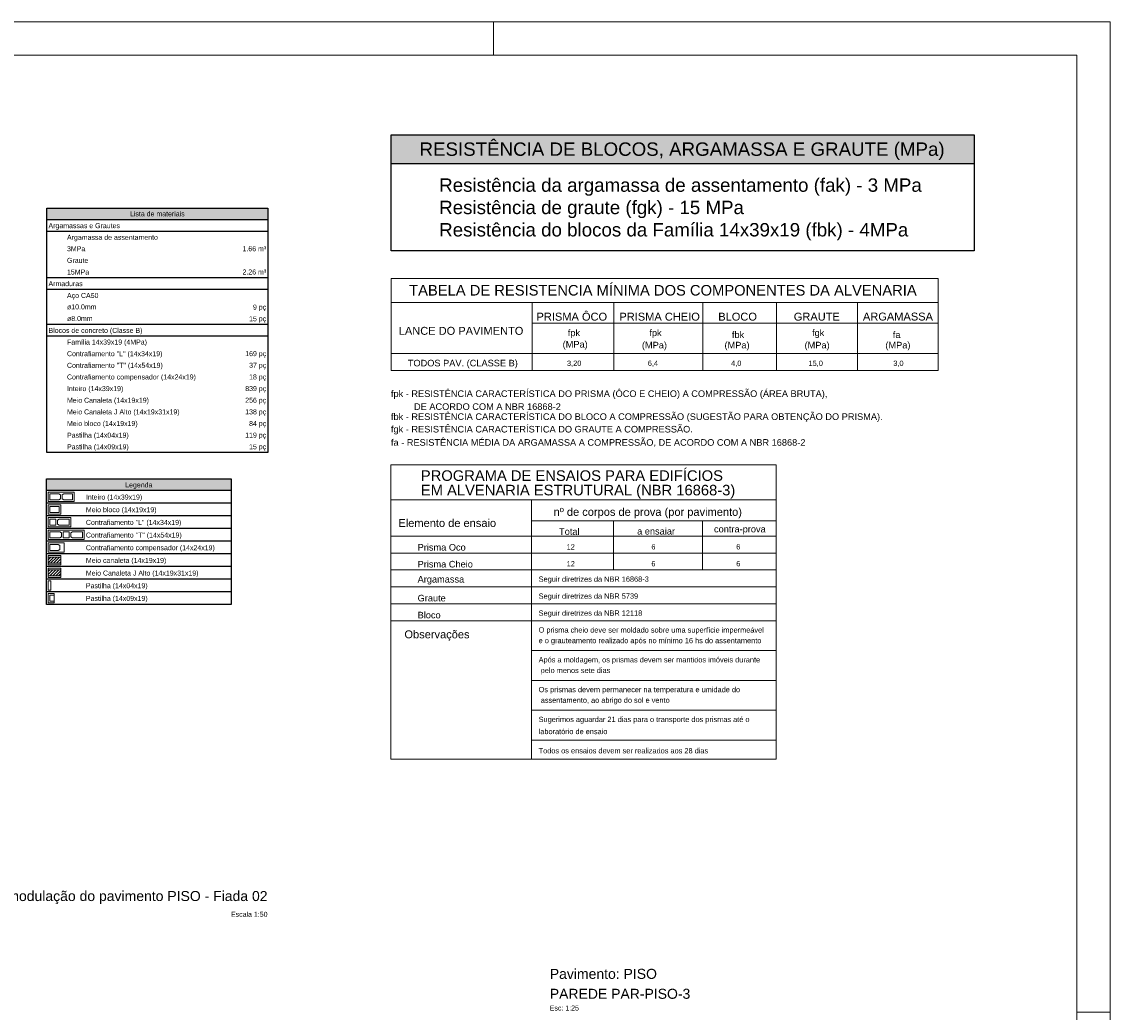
# Model space of a CAD drawing. Header units: millimetres. Extents: x 337 to 624, y -381 to -65.
# Tile 109 of 138: x 389 to 422, y -95 to -65. Entities that reach past the tile are written whole.
import ezdxf

# ---------------------------------------------------------------- set-up
doc = ezdxf.new("R2010")
doc.units = ezdxf.units.MM
doc.header["$MEASUREMENT"] = 0
for name, color, linetype, lineweight in [('DI-Hachuras Tabelas', 251, 'Continuous', 0), ('DI-Tabelas', 7, 'Continuous', 25), ('PA-Graute', 8, 'Continuous', 0), ('PA-Títulos', 7, 'Continuous', 0), ('PE-Contrafiamento compensador', 1, 'Continuous', 5), ('PE-Contrafiamento L', 1, 'Continuous', 13), ('PE-Contrafiamento T', 1, 'Continuous', 5), ('PE-Inteiro', 7, 'Continuous', 5), ('PE-Meio', 1, 'Continuous', 5), ('PE-Meio canaleta', 5, 'Continuous', 5), ('PE-Meio canaleta J alto', 5, 'Continuous', 5), ('PE-Paredes', 1, 'Continuous', 5), ('PE-Pastilha', 3, 'Continuous', 5), ('PRANCHA 01', 7, 'Continuous', 20)]:
    doc.layers.add(name, color=color, linetype=linetype, lineweight=lineweight)
doc.layers.add('PDF_Geometry', color=7, linetype='Continuous')
doc.layers.add('PDF_Text', color=7, linetype='Continuous')
doc.styles.add('Arial', font='arial.ttf')
doc.styles.add('PDF Arial', font='arial.ttf')
pattern_1 = [(45, (424.86718, -154.377345), (-0.044194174, 0.044194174), [])]

msp = doc.modelspace()

# ---------------------------------------------------------------- hatches: boundary and pattern name
at = {"layer": 'DI-Hachuras Tabelas', "linetype": 'Continuous'}
for points in [[(399.9692, -68.463), (417.4516, -68.463), (417.4516, -69.3309), (399.9692, -69.3309)], [(389.6367, -70.6544), (396.2659, -70.6544), (396.2659, -71.0034), (389.6367, -71.0034)], [(389.629, -78.7763), (395.162, -78.7763), (395.162, -79.1253), (389.629, -79.1253)]]:
    msp.add_hatch(color=253, dxfattribs=at).paths.add_polyline_path(points)
at = {"layer": 'PA-Graute', "linetype": 'Continuous'}
h = msp.add_hatch(dxfattribs=at)
h.set_pattern_fill('ANSI31', color=8, scale=0.5, style=0)
h.set_pattern_definition(pattern_1)
h.paths.add_polyline_path([(389.679, -81.1253), (390.059, -81.1253), (390.059, -81.3053), (389.679, -81.3053)])
h = msp.add_hatch(dxfattribs=at)
h.set_pattern_fill('ANSI31', color=8, scale=0.5, style=0)
h.set_pattern_definition(pattern_1)
h.paths.add_polyline_path([(389.679, -81.5053), (390.059, -81.5053), (390.059, -81.6853), (389.679, -81.6853)])

# ---------------------------------------------------------------- linework, layer by layer
at = {"layer": 'DI-Hachuras Tabelas'}
for points in [[(399.9692, -68.463), (417.4516, -68.463), (417.4516, -69.3309), (399.9692, -69.3309), (399.9692, -68.463)], [(389.6367, -70.6544), (396.2659, -70.6544), (396.2659, -71.0034), (389.6367, -71.0034), (389.6367, -70.6544)], [(389.629, -78.7763), (395.162, -78.7763), (395.162, -79.1253), (389.629, -79.1253), (389.629, -78.7763)]]:
    msp.add_lwpolyline(points, dxfattribs=at)
at = {"layer": 'DI-Tabelas'}
for p, q in [((399.9692, -69.3309), (399.9692, -68.463)), ((399.9692, -68.463), (417.4516, -68.463)), ((399.9692, -69.3309), (399.9692, -68.463)), ((417.4516, -68.463), (417.4516, -69.3309)), ((417.4516, -68.463), (417.4516, -69.3309)), ((417.4516, -69.3309), (399.9692, -69.3309)), ((399.9692, -70.1988), (399.9692, -69.3309)), ((417.4516, -69.3309), (417.4516, -71.9346)), ((399.9692, -71.0667), (399.9692, -70.1988)), ((389.6367, -71.0034), (389.6367, -70.6544)), ((389.6367, -70.6544), (396.2659, -70.6544)), ((396.2659, -70.6544), (396.2659, -71.0034)), ((396.2659, -71.0034), (389.6367, -71.0034)), ((389.6367, -71.3524), (389.6367, -71.0034)), ((396.2659, -71.0034), (396.2659, -71.3524)), ((399.9692, -71.9346), (399.9692, -71.0667)), ((399.9692, -71.9346), (399.9692, -71.0667)), ((396.2659, -71.3524), (389.6367, -71.3524)), ((389.6367, -71.7014), (389.6367, -71.3524)), ((396.2659, -71.3524), (396.2659, -71.7014)), ((389.6367, -72.0504), (389.6367, -71.7014)), ((396.2659, -71.7014), (396.2659, -72.0504)), ((389.6367, -72.3994), (389.6367, -72.0504)), ((396.2659, -72.0504), (396.2659, -72.3994)), ((401.3802, -71.9346), (399.9692, -71.9346)), ((413.0767, -71.9346), (401.3802, -71.9346)), ((417.4516, -71.9346), (413.0767, -71.9346)), ((389.6367, -72.7484), (389.6367, -72.3994)), ((396.2659, -72.3994), (396.2659, -72.7484)), ((390.1917, -72.7484), (389.6367, -72.7484)), ((389.6367, -73.0974), (389.6367, -72.7484)), ((394.5957, -72.7484), (390.1917, -72.7484)), ((396.2659, -72.7484), (394.5957, -72.7484)), ((396.2659, -72.7484), (396.2659, -73.0974)), ((396.2659, -73.0974), (389.6367, -73.0974)), ((389.6367, -73.4464), (389.6367, -73.0974)), ((396.2659, -73.0974), (396.2659, -73.4464)), ((389.6367, -73.7954), (389.6367, -73.4464)), ((396.2659, -73.4464), (396.2659, -73.7954)), ((389.6367, -74.1444), (389.6367, -73.7954)), ((396.2659, -73.7954), (396.2659, -74.1444)), ((390.1917, -74.1444), (389.6367, -74.1444)), ((389.6367, -74.4934), (389.6367, -74.1444)), ((394.5957, -74.1444), (390.1917, -74.1444)), ((396.2659, -74.1444), (394.5957, -74.1444)), ((396.2659, -74.1444), (396.2659, -74.4934)), ((396.2659, -74.4934), (389.6367, -74.4934)), ((389.6367, -74.8424), (389.6367, -74.4934)), ((396.2659, -74.4934), (396.2659, -74.8424)), ((389.6367, -75.1914), (389.6367, -74.8424)), ((396.2659, -74.8424), (396.2659, -75.1914)), ((389.6367, -75.5404), (389.6367, -75.1914)), ((396.2659, -75.1914), (396.2659, -75.5404)), ((389.6367, -75.8894), (389.6367, -75.5404)), ((396.2659, -75.5404), (396.2659, -75.8894)), ((389.6367, -76.2384), (389.6367, -75.8894)), ((396.2659, -75.8894), (396.2659, -76.2384)), ((389.6367, -76.5874), (389.6367, -76.2384)), ((396.2659, -76.2384), (396.2659, -76.5874)), ((389.6367, -76.9364), (389.6367, -76.5874)), ((396.2659, -76.5874), (396.2659, -76.9364)), ((389.6367, -77.2854), (389.6367, -76.9364)), ((396.2659, -76.9364), (396.2659, -77.2854)), ((389.6367, -77.6344), (389.6367, -77.2854)), ((396.2659, -77.2854), (396.2659, -77.6344)), ((389.6367, -77.9834), (389.6367, -77.6344)), ((396.2659, -77.6344), (396.2659, -77.9834)), ((390.1917, -77.9834), (389.6367, -77.9834)), ((394.5957, -77.9834), (390.1917, -77.9834)), ((396.2659, -77.9834), (394.5957, -77.9834)), ((389.629, -79.1253), (389.629, -78.7763)), ((389.629, -78.7763), (395.162, -78.7763)), ((395.162, -78.7763), (395.162, -79.1253)), ((395.162, -79.1253), (389.629, -79.1253)), ((389.629, -79.5053), (389.629, -79.1253)), ((395.162, -79.1253), (395.162, -79.5053)), ((390.759, -79.5053), (389.629, -79.5053)), ((389.629, -79.8853), (389.629, -79.5053)), ((395.162, -79.5053), (390.759, -79.5053)), ((395.162, -79.5053), (395.162, -79.8853)), ((390.759, -79.8853), (389.629, -79.8853)), ((389.629, -80.2653), (389.629, -79.8853)), ((395.162, -79.8853), (390.759, -79.8853)), ((395.162, -79.8853), (395.162, -80.2653)), ((390.759, -80.2653), (389.629, -80.2653)), ((389.629, -80.6453), (389.629, -80.2653)), ((395.162, -80.2653), (390.759, -80.2653)), ((395.162, -80.2653), (395.162, -80.6453)), ((390.759, -80.6453), (389.629, -80.6453)), ((389.629, -81.0253), (389.629, -80.6453)), ((395.162, -80.6453), (390.759, -80.6453)), ((395.162, -80.6453), (395.162, -81.0253)), ((390.759, -81.0253), (389.629, -81.0253)), ((389.629, -81.4053), (389.629, -81.0253)), ((395.162, -81.0253), (390.759, -81.0253)), ((395.162, -81.0253), (395.162, -81.4053)), ((390.759, -81.4053), (389.629, -81.4053)), ((389.629, -81.7853), (389.629, -81.4053)), ((395.162, -81.4053), (390.759, -81.4053)), ((395.162, -81.4053), (395.162, -81.7853)), ((390.759, -81.7853), (389.629, -81.7853)), ((389.629, -82.1653), (389.629, -81.7853)), ((395.162, -81.7853), (390.759, -81.7853)), ((395.162, -81.7853), (395.162, -82.1653)), ((390.759, -82.1653), (389.629, -82.1653)), ((389.629, -82.5453), (389.629, -82.1653)), ((395.162, -82.1653), (390.759, -82.1653)), ((395.162, -82.1653), (395.162, -82.5453)), ((390.759, -82.5453), (389.629, -82.5453)), ((395.162, -82.5453), (390.759, -82.5453))]:
    msp.add_line(p, q, dxfattribs=at)
at = {"layer": 'PDF_Geometry', "color": 7, "lineweight": 20}
for points in [[(416.3745, -75.5226), (399.9676, -75.5226), (399.9676, -72.7709), (416.3745, -72.7709)], [(416.3745, -75.0136), (399.9676, -75.0136)], [(411.5127, -87.1842), (399.9576, -87.1842), (399.9576, -78.3508), (411.5127, -78.3508)]]:
    msp.add_lwpolyline(points, close=True, dxfattribs=at)
for points in [[(416.3745, -73.4834), (399.9676, -73.4834), (413.8867, -73.4834)], [(399.9676, -73.4834), (407.2201, -73.4834)], [(404.1899, -73.4834), (404.1899, -75.5226)], [(406.6442, -75.0571), (406.6442, -73.4834), (406.6442, -75.5226)], [(409.3162, -73.4834), (409.3162, -75.5226)], [(411.5261, -73.4834), (411.5261, -75.5226)], [(413.9503, -73.4834), (413.9503, -75.5226)], [(404.1899, -74.1096), (416.3745, -74.1096)], [(413.8867, -75.0136), (399.9676, -75.0136), (413.8867, -75.0136)], [(407.2201, -75.0136), (399.9676, -75.0136), (416.3745, -75.0136)], [(411.5127, -79.4026), (399.9576, -79.4026), (411.5127, -79.4026)], [(399.9576, -79.4026), (407.2067, -79.4026)], [(404.1765, -87.1842), (404.1765, -79.4026)], [(404.1765, -80.0287), (411.5127, -80.0287)], [(406.6341, -81.5054), (406.6341, -80.0287)], [(409.3061, -81.5054), (409.3061, -80.0287)], [(411.5127, -80.4908), (399.9576, -80.4908), (411.5127, -80.4908)], [(399.9576, -80.9998), (411.5127, -80.9998)], [(399.9576, -81.5054), (411.5127, -81.5054)], [(399.9576, -82.0143), (411.5127, -82.0143)], [(399.9576, -82.5233), (411.5127, -82.5233)], [(399.9576, -83.0322), (411.5127, -83.0322)], [(404.1765, -83.9262), (411.5127, -83.9262)], [(404.1765, -84.8202), (411.5127, -84.8202)], [(404.1765, -85.7142), (411.5127, -85.7142)], [(404.1765, -86.6082), (411.5127, -86.6082)]]:
    msp.add_lwpolyline(points, dxfattribs=at)
at = {"layer": 'PE-Contrafiamento compensador', "linetype": 'Continuous'}
for p, q in [((389.679, -80.6953), (390.159, -80.6953)), ((389.679, -80.9753), (389.679, -80.6953)), ((390.159, -80.6953), (390.159, -80.9753)), ((390.159, -80.9753), (389.679, -80.9753))]:
    msp.add_line(p, q, dxfattribs=at)
at = {"layer": 'PE-Contrafiamento compensador', "linetype": 'Continuous', "lineweight": 5}
for p, q in [((389.729, -80.7453), (389.977, -80.7453)), ((389.729, -80.9253), (389.729, -80.7453)), ((389.977, -80.9253), (389.729, -80.9253)), ((389.977, -80.7453), (390.029, -80.7733)), ((390.029, -80.8973), (389.977, -80.9253)), ((390.029, -80.7733), (390.029, -80.8973))]:
    msp.add_line(p, q, dxfattribs=at)
at = {"layer": 'PE-Contrafiamento L', "linetype": 'Continuous'}
for p, q in [((389.679, -79.9353), (390.359, -79.9353)), ((389.679, -80.2153), (389.679, -79.9353)), ((390.359, -79.9353), (390.359, -80.2153)), ((390.359, -80.2153), (389.679, -80.2153))]:
    msp.add_line(p, q, dxfattribs=at)
at = {"layer": 'PE-Contrafiamento L', "linetype": 'Continuous', "lineweight": 5}
for p, q in [((389.729, -79.9853), (389.909, -79.9853)), ((389.729, -80.1653), (389.729, -79.9853)), ((389.909, -80.1653), (389.729, -80.1653)), ((389.909, -79.9853), (389.909, -80.1653)), ((389.959, -80.0133), (390.011, -79.9853)), ((389.959, -80.1373), (389.959, -80.0133)), ((390.011, -80.1653), (389.959, -80.1373)), ((390.011, -79.9853), (390.309, -79.9853)), ((390.309, -80.1653), (390.011, -80.1653)), ((390.309, -79.9853), (390.309, -80.1653))]:
    msp.add_line(p, q, dxfattribs=at)
at = {"layer": 'PE-Contrafiamento T', "linetype": 'Continuous'}
for p, q in [((389.679, -80.3153), (390.759, -80.3153)), ((389.679, -80.5953), (389.679, -80.3153)), ((390.759, -80.5953), (389.679, -80.5953)), ((390.759, -80.3153), (390.759, -80.5953))]:
    msp.add_line(p, q, dxfattribs=at)
at = {"layer": 'PE-Contrafiamento T', "linetype": 'Continuous', "lineweight": 5}
for p, q in [((389.729, -80.3653), (390.027, -80.3653)), ((389.729, -80.5453), (389.729, -80.3653)), ((390.027, -80.5453), (389.729, -80.5453)), ((390.027, -80.3653), (390.079, -80.3933)), ((390.079, -80.5173), (390.027, -80.5453)), ((390.079, -80.3933), (390.079, -80.5173)), ((390.129, -80.3653), (390.309, -80.3653)), ((390.129, -80.5453), (390.129, -80.3653)), ((390.309, -80.5453), (390.129, -80.5453)), ((390.309, -80.3653), (390.309, -80.5453)), ((390.359, -80.3933), (390.411, -80.3653)), ((390.359, -80.5173), (390.359, -80.3933)), ((390.411, -80.5453), (390.359, -80.5173)), ((390.411, -80.3653), (390.709, -80.3653)), ((390.709, -80.5453), (390.411, -80.5453)), ((390.709, -80.3653), (390.709, -80.5453))]:
    msp.add_line(p, q, dxfattribs=at)
at = {"layer": 'PE-Inteiro', "linetype": 'Continuous'}
for p, q in [((389.679, -79.1753), (390.459, -79.1753)), ((389.679, -79.4553), (389.679, -79.1753)), ((390.459, -79.1753), (390.459, -79.4553)), ((390.459, -79.4553), (389.679, -79.4553))]:
    msp.add_line(p, q, dxfattribs=at)
at = {"layer": 'PE-Inteiro', "linetype": 'Continuous', "lineweight": 5}
for p, q in [((389.729, -79.2253), (389.992, -79.2253)), ((389.729, -79.4053), (389.729, -79.2253)), ((389.992, -79.2253), (390.044, -79.2533)), ((390.044, -79.2533), (390.044, -79.3773)), ((390.094, -79.2533), (390.146, -79.2253)), ((390.094, -79.3773), (390.094, -79.2533)), ((390.146, -79.2253), (390.409, -79.2253)), ((390.409, -79.2253), (390.409, -79.4053)), ((389.992, -79.4053), (389.729, -79.4053)), ((390.044, -79.3773), (389.992, -79.4053)), ((390.146, -79.4053), (390.094, -79.3773)), ((390.409, -79.4053), (390.146, -79.4053))]:
    msp.add_line(p, q, dxfattribs=at)
at = {"layer": 'PE-Meio', "linetype": 'Continuous'}
for p, q in [((389.679, -79.5553), (390.059, -79.5553)), ((389.679, -79.8353), (389.679, -79.5553)), ((390.059, -79.5553), (390.059, -79.8353)), ((390.059, -79.8353), (389.679, -79.8353))]:
    msp.add_line(p, q, dxfattribs=at)
at = {"layer": 'PE-Meio', "linetype": 'Continuous', "lineweight": 5}
for p, q in [((389.729, -79.6053), (390.009, -79.6053)), ((389.729, -79.7853), (389.729, -79.6053)), ((390.009, -79.6053), (390.009, -79.7853)), ((390.009, -79.7853), (389.729, -79.7853))]:
    msp.add_line(p, q, dxfattribs=at)
at = {"layer": 'PE-Meio canaleta', "linetype": 'Continuous'}
for p, q in [((389.679, -81.0753), (390.059, -81.0753)), ((389.679, -81.3553), (389.679, -81.0753)), ((390.059, -81.0753), (390.059, -81.3553)), ((390.059, -81.3553), (389.679, -81.3553))]:
    msp.add_line(p, q, dxfattribs=at)
at = {"layer": 'PE-Meio canaleta', "linetype": 'Continuous', "lineweight": 5}
for p, q in [((389.679, -81.1253), (390.059, -81.1253)), ((389.679, -81.3053), (389.679, -81.1253)), ((390.059, -81.1253), (390.059, -81.3053)), ((390.059, -81.3053), (389.679, -81.3053))]:
    msp.add_line(p, q, dxfattribs=at)
at = {"layer": 'PE-Meio canaleta J alto', "linetype": 'Continuous'}
for p, q in [((389.679, -81.4553), (390.059, -81.4553)), ((389.679, -81.7353), (389.679, -81.4553)), ((390.059, -81.4553), (390.059, -81.7353)), ((390.059, -81.7353), (389.679, -81.7353))]:
    msp.add_line(p, q, dxfattribs=at)
at = {"layer": 'PE-Meio canaleta J alto', "linetype": 'Continuous', "lineweight": 5}
for p, q in [((389.679, -81.5053), (390.059, -81.5053)), ((389.679, -81.6853), (389.679, -81.5053)), ((390.059, -81.5053), (390.059, -81.6853)), ((390.059, -81.6853), (389.679, -81.6853))]:
    msp.add_line(p, q, dxfattribs=at)
at = {"layer": 'PE-Pastilha', "linetype": 'Continuous'}
for p, q in [((389.679, -81.8353), (389.759, -81.8353)), ((389.679, -82.1153), (389.679, -81.8353)), ((389.759, -81.8353), (389.759, -82.1153)), ((389.759, -82.1153), (389.679, -82.1153)), ((389.679, -82.2153), (389.859, -82.2153)), ((389.679, -82.4953), (389.679, -82.2153)), ((389.859, -82.2153), (389.859, -82.4953)), ((389.859, -82.4953), (389.679, -82.4953))]:
    msp.add_line(p, q, dxfattribs=at)
at = {"layer": 'PE-Pastilha', "linetype": 'Continuous', "lineweight": 5}
for p, q in [((389.859, -82.2653), (389.729, -82.2653)), ((389.729, -82.2653), (389.729, -82.4453)), ((389.729, -82.4453), (389.859, -82.4453))]:
    msp.add_line(p, q, dxfattribs=at)
at = {"layer": 'PRANCHA 01'}
for points in [[(337.4312, -124.4682), (421.5312, -124.4682), (421.5312, -65.0682), (337.4312, -65.0682), (337.4312, -124.4682)], [(403.0312, -66.0682), (403.0312, -65.0682)], [(421.5312, -94.7682), (420.5312, -94.7682)], [(421.5312, -94.7682), (420.5312, -94.7682)]]:
    msp.add_lwpolyline(points, dxfattribs=at)
msp.add_lwpolyline([(339.9312, -123.4682), (420.5312, -123.4682), (420.5312, -66.0682), (339.9312, -66.0682)], close=True, dxfattribs=at)

# ---------------------------------------------------------------- texts
at = {"layer": 'DI-Tabelas', "line_spacing_factor": 0.6, "style": 'Arial'}
for s, insert, char_height, width, attachment_point in [('RESISTÊNCIA DE BLOCOS, ARGAMASSA E GRAUTE (MPa)', (408.6896, -69.209), 0.401801, 16.728339, 8), ('Lista de materiais', (392.9513, -70.9039), 0.15, 3.283765, 8), ('Argamassas e Grautes', (389.6867, -71.3024), 0.15, 4.285747, 7), ('Argamassa de assentamento', (390.2417, -71.6514), 0.15, 5.450762, 7), ('3MPa', (390.2417, -71.9509), 0.15, 1.094817, 7), ('1.66 m³', (396.2159, -71.9509), 0.15, 1.420427, 9), ('Graute', (390.2417, -72.2999), 0.15, 1.280945, 7), ('15MPa', (390.2417, -72.6489), 0.15, 1.32782, 7), ('2.26 m³', (396.2159, -72.6489), 0.15, 1.420427, 9), ('Armaduras', (389.6867, -72.9979), 0.15, 2.049466, 7), ('Aço CA50', (390.2417, -73.3964), 0.15, 1.887119, 7), ('ø10.0mm', (390.2417, -73.6959), 0.15, 1.769817, 7), ('9 pç', (396.2159, -73.7454), 0.15, 0.792073, 9), ('ø8.0mm', (390.2417, -74.0449), 0.15, 1.536814, 7), ('15 pç', (396.2159, -74.0944), 0.15, 1.025076, 9), ('Blocos de concreto (Classe B)', (389.6867, -74.4434), 0.15, 5.636662, 7), ('Família 14x39x19 (4MPa)', (390.2417, -74.7924), 0.15, 4.797713, 7), ('Contrafiamento "L" (14x34x19)', (390.2417, -75.1414), 0.15, 5.724466, 7), ('169 pç', (396.2159, -75.1414), 0.15, 1.258079, 9), ('Contrafiamento "T" (14x54x19)', (390.2417, -75.4904), 0.15, 5.747561, 7), ('37 pç', (396.2159, -75.4904), 0.15, 1.025076, 9), ('Contrafiamento compensador (14x24x19)', (390.2417, -75.8394), 0.15, 7.732774, 7), ('18 pç', (396.2159, -75.8394), 0.15, 1.025076, 9), ('Inteiro (14x39x19)', (390.2417, -76.1884), 0.15, 3.377058, 7), ('839 pç', (396.2159, -76.1884), 0.15, 1.258079, 9), ('Meio Canaleta (14x19x19)', (390.2417, -76.5374), 0.15, 4.914558, 7), ('256 pç', (396.2159, -76.5374), 0.15, 1.258079, 9), ('Meio Canaleta J Alto (14x19x31x19)', (390.2417, -76.8864), 0.15, 6.754802, 7), ('138 pç', (396.2159, -76.8864), 0.15, 1.258079, 9), ('Meio bloco (14x19x19)', (390.2417, -77.2354), 0.15, 4.239101, 7), ('84 pç', (396.2159, -77.2354), 0.15, 1.025076, 9), ('Pastilha (14x04x19)', (390.2417, -77.5844), 0.15, 3.703582, 7), ('119 pç', (396.2159, -77.5844), 0.15, 1.258079, 9), ('Pastilha (14x09x19)', (390.2417, -77.9334), 0.15, 3.703582, 7), ('15 pç', (396.2159, -77.9334), 0.15, 1.025076, 9), ('Legenda', (392.3955, -79.0753), 0.15, 1.631021, 8), ('Inteiro (14x39x19)', (390.809, -79.4398), 0.15, 3.377058, 7), ('Meio bloco (14x19x19)', (390.809, -79.8198), 0.15, 4.239101, 7), ('Contrafiamento "L" (14x34x19)', (390.809, -80.1998), 0.15, 5.724466, 7), ('Contrafiamento "T" (14x54x19)', (390.809, -80.5798), 0.15, 5.747561, 7), ('Contrafiamento compensador (14x24x19)', (390.809, -80.9598), 0.15, 7.732774, 7), ('Meio canaleta (14x19x19)', (390.809, -81.3398), 0.15, 4.821494, 7), ('Meio Canaleta J Alto (14x19x31x19)', (390.809, -81.7198), 0.15, 6.754802, 7), ('Pastilha (14x04x19)', (390.809, -82.0998), 0.15, 3.703582, 7), ('Pastilha (14x09x19)', (390.809, -82.4798), 0.15, 3.703582, 7)]:
    msp.add_mtext(s, dxfattribs=dict(at, insert=insert, char_height=char_height, width=width, attachment_point=attachment_point))
at = {"layer": 'DI-Tabelas', "insert": (401.4049, -71.6267), "char_height": 0.401801, "width": 14.600816, "attachment_point": 7, "style": 'Arial'}
msp.add_mtext('Resistência da argamassa de assentamento (fak) - 3 MPa\\PResistência de graute (fgk) - 15 MPa\\PResistência do blocos da Família 14x39x19 (fbk) - 4MPa', dxfattribs=at)
at = {"layer": 'PA-Títulos', "attachment_point": 3, "line_spacing_factor": 0.9, "style": 'Arial'}
for s, insert, char_height, width in [('Planta de modulação do pavimento PISO - Fiada 02', (396.2559, -91.1339), 0.3, 19.419726), ('Escala 1:50', (396.2559, -91.7574), 0.15, 2.229863)]:
    msp.add_mtext(s, dxfattribs=dict(at, insert=insert, char_height=char_height, width=width))
at = {"layer": 'PDF_Text', "attachment_point": 7, "style": 'PDF Arial'}
for s, insert, char_height in [('TABELA DE RESISTENCIA MÍNIMA DOS COMPONENTES DA ALVENARIA ', (400.5029, -73.2821), 0.316367), ('PRISMA ÔCO    PRISMA CHEIO      BLOCO            GRAUTE', (404.3238, -74.0328), 0.237274), ('ARGAMASSA', (414.1143, -74.0294), 0.23727), ('LANCE DO PAVIMENTO', (400.1919, -74.458), 0.237274), ('fpk', (405.2613, -74.554), 0.19773), ('fpk', (407.709, -74.554), 0.19773), ('fbk', (410.1834, -74.554), 0.19773), ('fgk', (412.5875, -74.554), 0.19773), ('fa', (415.0117, -74.554), 0.19773), ('(MPa)', (405.1073, -74.8989), 0.19773), ('(MPa)', (407.4846, -74.9223), 0.19773), ('(MPa)', (409.9624, -74.9223), 0.19773), ('(MPa)', (412.3632, -74.9223), 0.19773), ('(MPa)', (414.7874, -74.9223), 0.19773), ('TODOS PAV. (CLASSE B)', (400.4634, -75.4614), 0.19773), ('3,20', (405.2379, -75.4167), 0.15818), ('6,4', (407.6621, -75.4167), 0.15818), ('4,0', (410.16, -75.4166), 0.15818), ('15,0', (412.4837, -75.4167), 0.15818), ('3,0', (415.0251, -75.4166), 0.15818), ('fpk - RESISTÊNCIA CARACTERÍSTICA DO PRISMA (ÔCO E CHEIO) A COMPRESSÃO (ÁREA BRUTA),', (399.9576, -76.3788), 0.19773), ('DE ACORDO COM A NBR 16868-2', (400.6487, -76.7103), 0.19773), ('fbk - RESISTÊNCIA CARACTERÍSTICA DO BLOCO A COMPRESSÃO (SUGESTÃO PARA OBTENÇÃO DO PRISMA).', (399.9576, -77.0686), 0.19773), ('fgk - RESISTÊNCIA CARACTERÍSTICA DO GRAUTE A COMPRESSÃO.', (399.9576, -77.4436), 0.19773), ('fa - RESISTÊNCIA MÉDIA DA ARGAMASSA A COMPRESSÃO, DE ACORDO COM A NBR 16868-2 ', (399.9576, -77.8186), 0.19773), ('PROGRAMA DE ENSAIOS PARA EDIFÍCIOS', (400.855, -78.8393), 0.316367), ('EM ALVENARIA ESTRUTURAL (NBR 16868-3)', (400.855, -79.365), 0.316367), ('nº de corpos de prova (por pavimento)', (404.8373, -79.9553), 0.237274), ('Elemento de ensaio', (400.1819, -80.2199), 0.237274), ('Total', (405.0002, -80.4564), 0.19773), ('a ensaiar', (407.3407, -80.4464), 0.19773), ('contra-prova', (409.6477, -80.4397), 0.19773), ('Prisma Oco', (400.7579, -80.9285), 0.19773), ('12', (405.2279, -80.8939), 0.15818), ('6', (407.7693, -80.8939), 0.1582), ('6', (410.314, -80.8939), 0.1582), ('Prisma Cheio', (400.7579, -81.4341), 0.19773), ('12', (405.2279, -81.3995), 0.15818), ('6', (407.7693, -81.3995), 0.1582), ('6', (410.314, -81.3995), 0.1582), ('Argamassa', (400.7579, -81.9431), 0.19773), ('Seguir diretrizes da NBR 16868-3 ', (404.3875, -81.9084), 0.158182), ('Graute', (400.7579, -82.452), 0.19773), ('Seguir diretrizes da NBR 5739', (404.3875, -82.4174), 0.158182), ('Bloco', (400.7579, -82.961), 0.19773), ('Seguir diretrizes da NBR 12118', (404.3875, -82.9263), 0.158182), ('O prisma cheio deve ser moldado sobre uma superfície impermeável', (404.3875, -83.4319), 0.158182), ('Observações', (400.3627, -83.6284), 0.237274), ('e o grauteamento realizado após no mínimo 16 hs do assentamento', (404.3875, -83.75), 0.158182), ('Após a moldagem, os prismas devem ser mantidos imóveis durante', (404.3875, -84.3259), 0.158182), ('pelo menos sete dias', (404.4489, -84.644), 0.158182), ('Os prismas devem permanecer na temperatura e umidade do', (404.3875, -85.2199), 0.158182), ('assentamento, ao abrigo do sol e vento', (404.4489, -85.538), 0.158182), ('Sugerimos aguardar 21 dias para o transporte dos prismas até o', (404.3875, -86.114), 0.158182), ('laboratório de ensaio', (404.3875, -86.432), 0.158182), ('Todos os ensaios devem ser realizados aos 28 dias', (404.3875, -87.008), 0.158182)]:
    msp.add_mtext(s, dxfattribs=dict(at, insert=insert, char_height=char_height))
at = {"layer": 'PE-Paredes', "attachment_point": 7, "line_spacing_factor": 0.9, "style": 'Arial'}
for s, insert, char_height, width in [('Pavimento: PISO', (404.7218, -93.7719), 0.3, 6.468963), ('PAREDE PAR-PISO-3', (404.7218, -94.3699), 0.3, 8.47247), ('Esc: 1:25', (404.7218, -94.7194), 0.15, 1.78718)]:
    msp.add_mtext(s, dxfattribs=dict(at, insert=insert, char_height=char_height, width=width))

doc.saveas('drawing.dxf')
